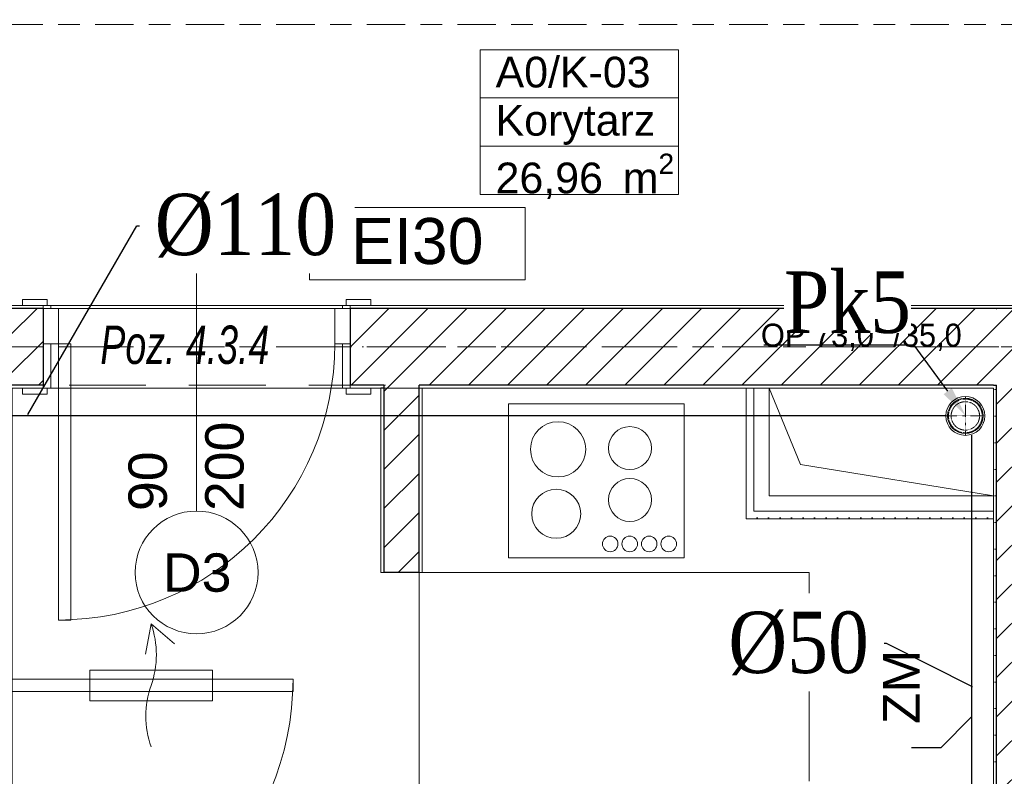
# Model space of a CAD drawing. Header units: millimetres. Extents: x -52968 to 399385, y -141133 to 110561.
# Tile 38 of 146: x 74699 to 77905, y -110942 to -108477. Entities that reach past the tile are written whole.
import ezdxf
from ezdxf import colors
from ezdxf.entities.mleader import LeaderData, LeaderLine
from ezdxf.enums import TextEntityAlignment as Align
from ezdxf.math import Vec2, Vec3

# ---------------------------------------------------------------- set-up
doc = ezdxf.new("R2010")
doc.units = ezdxf.units.MM
for name, pattern in [('DASHDOT', [1, 0.5, -0.25, 0, -0.25]), ('HIDDEN', [0.375, 0.25, -0.125]), ('SIM-Wegliniec-21.07.2025-Parter$0$Kropki i Kreski', [360, 180, -90, 0, -90]), ('SIM-Wegliniec-21.07.2025-Parter$0$Przerywana długa', [390, 250, -140]), ('SIM-Wegliniec-21.07.2025-Parter$0$Przerywana gęsta', [90, 60, -30]), ('SIM-Wegliniec-21.07.2025-Parter$0$Przerywana podwójnie', [295, 125, -50, 70, -50])]:
    doc.linetypes.add(name, pattern=pattern)
for name, color, linetype, lineweight in [('2DH_PRO_kan', 12, 'Continuous', 15), ('CP_AXISKA', 7, 'DASHDOT', 15), ('CP_HIDDE', 203, 'HIDDEN', 18), ('RR_IWK_KS', 19, 'Kanalizacja', 30), ('RR_IWK_opisy', 7, 'Continuous', 0), ('RR_ks_podposadzkowa', 32, 'Kanalizacja', 30), ('SIM-Wegliniec-21.07.2025-Parter$0$Nowe_A-Belki-Wieniec_Nr_pióra__69', 250, 'Continuous', 0), ('SIM-Wegliniec-21.07.2025-Parter$0$Nowe_A-Belki-Wieniec_Nr_pióra__90', 250, 'Continuous', 0), ('SIM-Wegliniec-21.07.2025-Parter$0$Nowe_A-Konstrukcja Opis_Nr_pióra__58', 250, 'Continuous', 0), ('SIM-Wegliniec-21.07.2025-Parter$0$Nowe_A-Meble-Kuchnia_Nr_pióra__4', 250, 'Continuous', 0), ('SIM-Wegliniec-21.07.2025-Parter$0$Nowe_A-Meble-Kuchnia_Nr_pióra__86', 250, 'Continuous', 0), ('SIM-Wegliniec-21.07.2025-Parter$0$Nowe_A-Osi_Nr_pióra__20', 250, 'Continuous', 0), ('SIM-Wegliniec-21.07.2025-Parter$0$Nowe_A-Posadzki_Nr_pióra__89', 250, 'Continuous', 0), ('SIM-Wegliniec-21.07.2025-Parter$0$Nowe_A-PPOŻ_Nr_pióra__20', 250, 'Continuous', 0), ('SIM-Wegliniec-21.07.2025-Parter$0$Nowe_A-Przebicia_Nr_pióra__1', 250, 'Continuous', 0), ('SIM-Wegliniec-21.07.2025-Parter$0$Nowe_A-Strefy-Parter_Nr_pióra__94', 250, 'Continuous', 0), ('SIM-Wegliniec-21.07.2025-Parter$0$Nowe_A-Wentylacja-Mechaniczna-0-5', 250, 'Continuous', 0), ('SIM-Wegliniec-21.07.2025-Parter$0$Nowe_A-Wentylacja-Mechaniczna-0-5_Nr_pióra__47', 250, 'Continuous', 0), ('SIM-Wegliniec-21.07.2025-Parter$0$Nowe_A-Wentylacja-Mechaniczna-0-5_Nr_pióra__67', 250, 'Continuous', 0), ('SIM-Wegliniec-21.07.2025-Parter$0$Nowe_A-Ściany-Działowe', 250, 'Continuous', 0), ('SIM-Wegliniec-21.07.2025-Parter$0$Nowe_A-Ściany-Działowe_Nr_pióra__27', 250, 'Continuous', 0), ('SIM-Wegliniec-21.07.2025-Parter$0$Nowe_A-Ściany-Działowe_Nr_pióra__47', 250, 'Continuous', 0), ('SIM-Wegliniec-21.07.2025-Parter$0$Nowe_A-Ściany-Wewnętrzne', 250, 'Continuous', 0), ('SIM-Wegliniec-21.07.2025-Parter$0$Nowe_A-Ściany-Wewnętrzne_Nr_pióra__27', 250, 'Continuous', 0), ('SIM-Wegliniec-21.07.2025-Parter$0$Nowe_A-Ściany-Wewnętrzne_Nr_pióra__47', 250, 'Continuous', 0), ('SIM-Wegliniec-21.07.2025-Parter$0$Nowe_Drzwi Archicad_Nr_pióra__20', 250, 'Continuous', 0), ('SIM-Wegliniec-21.07.2025-Parter$0$Nowe_Drzwi Archicad_Nr_pióra__23', 250, 'Continuous', 0), ('SIM-Wegliniec-21.07.2025-Parter$0$Nowe_Drzwi Archicad_Nr_pióra__27', 250, 'Continuous', 0), ('SIM-Wegliniec-21.07.2025-Parter$0$Nowe_Drzwi Archicad_Nr_pióra__3', 250, 'Continuous', 0), ('SIM-Wegliniec-21.07.2025-Parter$0$Nowe_Drzwi Archicad_Nr_pióra__47', 250, 'Continuous', 0), ('SIM-Wegliniec-21.07.2025-Parter$0$Nowe_Metryczki pomieszczeń Archicada_Nr_pióra__6', 250, 'Continuous', 0), ('SIM-Wegliniec-21.07.2025-Parter$0$Nowe_Znaczniki drzwi Archicada_Nr_pióra__2', 250, 'Continuous', 0), ('SIM-Wegliniec-21.07.2025-Parter$0$Nowe_Znaczniki drzwi Archicada_Nr_pióra__45', 250, 'Continuous', 0), ('SIM-Wegliniec-21.07.2025-Parter$0$Nowe_Znaczniki drzwi Archicada_Nr_pióra__7', 250, 'Continuous', 0)]:
    doc.layers.add(name, color=color, linetype=linetype, lineweight=lineweight)
doc.layers.add('_xref', color=250, linetype='Continuous')
doc.styles.add('CP_ATTR', font='ARIAL.TTF')
doc.styles.add('Garamond', font='GARA.TTF')
doc.styles.add('SIM-Wegliniec-21.07.2025-Parter$0$MtXpl_Arial', font='txt', dxfattribs={"height": 0.2})
doc.styles.add('SIM-Wegliniec-21.07.2025-Parter$0$STYL_AUTOMATYCZNY_1', font='arial.ttf')
doc.styles.add('SIM-Wegliniec-21.07.2025-Parter$0$STYL_AUTOMATYCZNY_2', font='arial.ttf')
doc.styles.add('SIM-Wegliniec-21.07.2025-Parter$0$STYL_AUTOMATYCZNY_6', font='arial.ttf', dxfattribs={"width": 0.7})
doc.styles.get("Standard").update_dxf_attribs({"font": 'arial.ttf'})
doc.linetypes.add('Kanalizacja', pattern='A,25,0,["◄",Standard,S=5,R=0,X=-5,Y=-2.5],0', length=25)
pattern_1 = [(0, (0, 0), (0, 86.60254), [0, -50]), (0, (25, 43.3), (0, 86.60254), [0, -50])]
pattern_2 = [(45, (0, 0), (-63.63961, 63.63961), [])]
pattern_3 = [(0, (0, 0), (0, 37.5), [0, -37.5])]

# ---------------------------------------------------------------- blocks, each defined once
blk = doc.blocks.new('SIM-Wegliniec-21.07.2025-Parter')
at = {"layer": 'SIM-Wegliniec-21.07.2025-Parter$0$Nowe_A-Wentylacja-Mechaniczna-0-5', "linetype": 'Continuous', "lineweight": 0, "true_color": 0x000000}
h = blk.add_hatch(dxfattribs=at)
h.set_pattern_fill('Gips', color=18, style=0, pattern_type=2)
h.set_pattern_definition(pattern_3)
h.paths.add_polyline_path([(77089.8, -110077.6), (77089.8, -109677.6), (77064.8, -109677.6), (77064.8, -110077.6)])
h = blk.add_hatch(dxfattribs=at)
h.set_pattern_fill('Gips', color=18, style=0, pattern_type=2)
h.set_pattern_definition(pattern_3)
h.paths.add_polyline_path([(77064.8, -110102.6), (77089.8, -110102.6), (77089.8, -110077.6)])
h = blk.add_hatch(dxfattribs=at)
h.set_pattern_fill('Gips', color=18, style=0, pattern_type=2)
h.set_pattern_definition(pattern_3)
h.paths.add_polyline_path([(77064.8, -110077.6), (77064.8, -110102.6), (77089.8, -110077.6)])
at = {"layer": 'SIM-Wegliniec-21.07.2025-Parter$0$Nowe_A-Wentylacja-Mechaniczna-0-5', "linetype": 'Continuous', "lineweight": 0}
h = blk.add_hatch(dxfattribs=at)
h.set_pattern_fill('Gips', color=256, style=0, pattern_type=2)
h.set_pattern_definition(pattern_3)
h.paths.add_polyline_path([(77089.8, -110077.6), (77089.8, -110102.6), (77870.1, -110102.6), (77870.1, -110077.6)])
at = {"layer": 'SIM-Wegliniec-21.07.2025-Parter$0$Nowe_A-Ściany-Działowe', "linetype": 'Continuous', "lineweight": 0, "true_color": 0x000000}
h = blk.add_hatch(dxfattribs=at)
h.set_pattern_fill('Tynk', color=18, style=0, pattern_type=2)
h.set_pattern_definition(pattern_1)
h.paths.add_polyline_path([(75875.1, -109677.6), (75875.1, -110277.6), (75885.1, -110277.6), (75885.1, -109677.6)])
at = {"layer": 'SIM-Wegliniec-21.07.2025-Parter$0$Nowe_A-Ściany-Działowe', "linetype": 'Continuous', "lineweight": 0}
h = blk.add_hatch(dxfattribs=at)
h.set_pattern_fill('Bloczki_ceramiczne', color=256, style=0, pattern_type=2)
h.set_pattern_definition(pattern_2)
h.paths.add_polyline_path([(75885.1, -109677.6), (76000.1, -109677.6), (76000.1, -109667.6), (75885.1, -109667.6)])
h = blk.add_hatch(dxfattribs=at)
h.set_pattern_fill('Bloczki_ceramiczne', color=256, style=0, pattern_type=2)
h.set_pattern_definition(pattern_2)
h.paths.add_polyline_path([(76000.1, -110277.6), (76000.1, -109677.6), (75885.1, -109677.6), (75885.1, -110277.6)])
at = {"layer": 'SIM-Wegliniec-21.07.2025-Parter$0$Nowe_A-Ściany-Działowe', "linetype": 'Continuous', "lineweight": 0, "true_color": 0x000000}
h = blk.add_hatch(dxfattribs=at)
h.set_pattern_fill('Tynk', color=18, style=0, pattern_type=2)
h.set_pattern_definition(pattern_1)
h.paths.add_polyline_path([(76010.1, -110277.6), (76010.1, -109677.6), (76000.1, -109677.6), (76000.1, -110277.6)])
at = {"layer": 'SIM-Wegliniec-21.07.2025-Parter$0$Nowe_A-Ściany-Wewnętrzne', "linetype": 'Continuous', "lineweight": 0, "true_color": 0x000000}
h = blk.add_hatch(dxfattribs=at)
h.set_pattern_fill('Tynk', color=18, style=0, pattern_type=2)
h.set_pattern_definition(pattern_1)
h.paths.add_polyline_path([(74775.1, -109407.6), (71730.1, -109407.6), (71730.1, -109417.6), (74775.1, -109417.6)])
at = {"layer": 'SIM-Wegliniec-21.07.2025-Parter$0$Nowe_A-Ściany-Wewnętrzne', "linetype": 'Continuous', "lineweight": 0}
h = blk.add_hatch(dxfattribs=at)
h.set_pattern_fill('Bloczki_ceramiczne', color=256, style=0, pattern_type=2)
h.set_pattern_definition(pattern_2)
h.paths.add_polyline_path([(74665.1, -109667.6), (74775.1, -109667.6), (74775.1, -109417.6), (74665.1, -109417.6)])
at = {"layer": 'SIM-Wegliniec-21.07.2025-Parter$0$Nowe_A-Ściany-Wewnętrzne', "linetype": 'Continuous', "lineweight": 0, "true_color": 0x000000}
h = blk.add_hatch(dxfattribs=at)
h.set_pattern_fill('Tynk', color=18, style=0, pattern_type=2)
h.set_pattern_definition(pattern_1)
h.paths.add_polyline_path([(77870.1, -109407.6), (75775.1, -109407.6), (75775.1, -109417.6), (77870.1, -109417.6)])
at = {"layer": 'SIM-Wegliniec-21.07.2025-Parter$0$Nowe_A-Ściany-Wewnętrzne', "linetype": 'Continuous', "lineweight": 0}
h = blk.add_hatch(dxfattribs=at)
h.set_pattern_fill('Bloczki_ceramiczne', color=256, style=0, pattern_type=2)
h.set_pattern_definition(pattern_2)
h.paths.add_polyline_path([(75775.1, -109667.6), (75885.1, -109667.6), (75885.1, -109417.6), (75775.1, -109417.6)])
h = blk.add_hatch(dxfattribs=at)
h.set_pattern_fill('Bloczki_ceramiczne', color=256, style=0, pattern_type=2)
h.set_pattern_definition(pattern_2)
h.paths.add_polyline_path([(75885.1, -109667.6), (76000.1, -109667.6), (76000.1, -109417.6), (75885.1, -109417.6)])
h = blk.add_hatch(dxfattribs=at)
h.set_pattern_fill('Bloczki_ceramiczne', color=256, style=0, pattern_type=2)
h.set_pattern_definition(pattern_2)
h.paths.add_polyline_path([(76000.1, -109667.6), (77870.1, -109667.6), (77870.1, -109417.6), (76000.1, -109417.6)])
at = {"layer": 'SIM-Wegliniec-21.07.2025-Parter$0$Nowe_A-Ściany-Wewnętrzne', "linetype": 'Continuous', "lineweight": 0, "true_color": 0x000000}
h = blk.add_hatch(dxfattribs=at)
h.set_pattern_fill('Tynk', color=18, style=0, pattern_type=2)
h.set_pattern_definition(pattern_1)
h.paths.add_polyline_path([(77880.1, -109407.6), (77870.1, -109407.6), (77880.1, -109417.6)])
h = blk.add_hatch(dxfattribs=at)
h.set_pattern_fill('Tynk', color=18, style=0, pattern_type=2)
h.set_pattern_definition(pattern_1)
h.paths.add_polyline_path([(77870.1, -109417.6), (77880.1, -109417.6), (77870.1, -109407.6)])
at = {"layer": 'SIM-Wegliniec-21.07.2025-Parter$0$Nowe_A-Ściany-Wewnętrzne', "linetype": 'Continuous', "lineweight": 0}
h = blk.add_hatch(dxfattribs=at)
h.set_pattern_fill('Bloczki_ceramiczne', color=256, style=0, pattern_type=2)
h.set_pattern_definition(pattern_2)
h.paths.add_polyline_path([(77870.1, -109417.6), (77870.1, -109667.6), (77880.1, -109667.6), (77880.1, -109417.6)])
at = {"layer": 'SIM-Wegliniec-21.07.2025-Parter$0$Nowe_A-Ściany-Wewnętrzne', "linetype": 'Continuous', "lineweight": 0, "true_color": 0x000000}
h = blk.add_hatch(dxfattribs=at)
h.set_pattern_fill('Tynk', color=18, style=0, pattern_type=2)
h.set_pattern_definition(pattern_1)
h.paths.add_polyline_path([(77880.1, -109407.6), (77880.1, -109417.6), (80935.1, -109417.6), (80935.1, -109407.6)])
at = {"layer": 'SIM-Wegliniec-21.07.2025-Parter$0$Nowe_A-Ściany-Wewnętrzne', "linetype": 'Continuous', "lineweight": 0}
h = blk.add_hatch(dxfattribs=at)
h.set_pattern_fill('Bloczki_ceramiczne', color=256, style=0, pattern_type=2)
h.set_pattern_definition(pattern_2)
h.paths.add_polyline_path([(78130.1, -109417.6), (77880.1, -109417.6), (78130.1, -109667.6)])
h = blk.add_hatch(dxfattribs=at)
h.set_pattern_fill('Bloczki_ceramiczne', color=256, style=0, pattern_type=2)
h.set_pattern_definition(pattern_2)
h.paths.add_polyline_path([(77880.1, -109667.6), (78130.1, -109667.6), (77880.1, -109417.6)])
at = {"layer": 'SIM-Wegliniec-21.07.2025-Parter$0$Nowe_A-Ściany-Wewnętrzne', "linetype": 'Continuous', "lineweight": 0, "true_color": 0x000000}
h = blk.add_hatch(dxfattribs=at)
h.set_pattern_fill('Tynk', color=18, style=0, pattern_type=2)
h.set_pattern_definition(pattern_1)
h.paths.add_polyline_path([(74775.1, -109667.6), (74675.1, -109667.6), (74675.1, -109677.6), (74775.1, -109677.6)])
h = blk.add_hatch(dxfattribs=at)
h.set_pattern_fill('Tynk', color=18, style=0, pattern_type=2)
h.set_pattern_definition(pattern_1)
h.paths.add_polyline_path([(75775.1, -109667.6), (75775.1, -109677.6), (75885.1, -109677.6), (75885.1, -109667.6)])
h = blk.add_hatch(dxfattribs=at)
h.set_pattern_fill('Tynk', color=18, style=0, pattern_type=2)
h.set_pattern_definition(pattern_1)
h.paths.add_polyline_path([(76000.1, -109677.6), (76010.1, -109677.6), (76010.1, -109667.6), (76000.1, -109667.6)])
h = blk.add_hatch(dxfattribs=at)
h.set_pattern_fill('Tynk', color=18, style=0, pattern_type=2)
h.set_pattern_definition(pattern_1)
h.paths.add_polyline_path([(76010.1, -109677.6), (77870.1, -109677.6), (77870.1, -109667.6), (76010.1, -109667.6)])
h = blk.add_hatch(dxfattribs=at)
h.set_pattern_fill('Tynk', color=18, style=0, pattern_type=2)
h.set_pattern_definition(pattern_1)
h.paths.add_polyline_path([(77870.1, -109667.6), (77870.1, -109677.6), (77880.1, -109677.6), (77880.1, -109667.6)])
at = {"layer": 'SIM-Wegliniec-21.07.2025-Parter$0$Nowe_A-Ściany-Wewnętrzne', "linetype": 'Continuous', "lineweight": 0}
h = blk.add_hatch(dxfattribs=at)
h.set_pattern_fill('Tynk', color=256, style=0, pattern_type=2)
h.set_pattern_definition(pattern_1)
h.paths.add_polyline_path([(77870.1, -109677.6), (77870.1, -112957.6), (77880.1, -112957.6), (77880.1, -109677.6)])
h = blk.add_hatch(dxfattribs=at)
h.set_pattern_fill('Bloczki_ceramiczne', color=256, style=0, pattern_type=2)
h.set_pattern_definition(pattern_2)
h.paths.add_polyline_path([(77880.1, -109667.6), (77880.1, -112967.6), (78130.1, -112967.6), (78130.1, -109667.6)])
at = {"layer": 'SIM-Wegliniec-21.07.2025-Parter$0$Nowe_A-Belki-Wieniec_Nr_pióra__69', "linetype": 'SIM-Wegliniec-21.07.2025-Parter$0$Kropki i Kreski', "lineweight": 13}
blk.add_line((70505.1, -109542.6), (85505.1, -109542.6), dxfattribs=at)
at = {"layer": 'SIM-Wegliniec-21.07.2025-Parter$0$Nowe_A-Belki-Wieniec_Nr_pióra__90', "linetype": 'SIM-Wegliniec-21.07.2025-Parter$0$Przerywana długa', "lineweight": 13}
for p, q in [((70630.1, -109417.6), (85380.1, -109417.6)), ((72130.1, -109667.6), (77880.1, -109667.6)), ((77880.1, -116917.6), (77880.1, -109667.6))]:
    blk.add_line(p, q, dxfattribs=at)
at = {"layer": 'SIM-Wegliniec-21.07.2025-Parter$0$Nowe_A-Meble-Kuchnia_Nr_pióra__4', "linetype": 'Continuous', "lineweight": 13}
for p, q in [((76590.1, -109677.6), (76010.1, -109677.6)), ((77870.1, -109677.6), (76590.1, -109677.6)), ((77870.1, -110357.6), (77870.1, -109677.6)), ((76863.2, -109728.5), (76291.2, -109728.5)), ((76291.2, -109728.5), (76291.2, -110230.5)), ((76863.2, -110230.5), (76863.2, -109728.5)), ((76291.2, -110230.5), (76863.2, -110230.5)), ((76590.1, -110277.6), (76010.1, -110277.6)), ((76590.1, -110277.6), (77270.1, -110277.6)), ((77270.1, -110357.6), (77270.1, -110277.6)), ((77270.1, -110357.6), (77270.1, -110957.6)), ((77870.1, -110357.6), (77870.1, -110957.6))]:
    blk.add_line(p, q, dxfattribs=at)
for centre in [(76621.9, -110184.7), (76685.4, -110184.7), (76748.9, -110184.7), (76812.4, -110184.7)]:
    blk.add_circle(centre, 25.4, dxfattribs=at)
for centre, radius, start, end in [((76452.2, -109876.5), 90, 0, 180), ((76686.2, -109872.5), 70, 0, 180), ((76686.2, -109872.5), 70, 180, 0), ((76452.2, -109876.5), 90, 180, 0), ((76686.2, -110041.5), 70, 0, 180), ((76446.2, -110086.5), 80, 0, 180), ((76686.2, -110041.5), 70, 180, 0), ((76446.2, -110086.5), 80, 180, 0)]:
    blk.add_arc(centre, radius, start, end, dxfattribs=at)
at = {"layer": 'SIM-Wegliniec-21.07.2025-Parter$0$Nowe_A-Osi_Nr_pióra__20', "linetype": 'SIM-Wegliniec-21.07.2025-Parter$0$Przerywana podwójnie', "lineweight": 13}
for p, q in [((63144.7, -108492.6), (90961.9, -108492.6)), ((63144.7, -109542.6), (90961.9, -109542.6))]:
    blk.add_line(p, q, dxfattribs=at)
at = {"layer": 'SIM-Wegliniec-21.07.2025-Parter$0$Nowe_A-Posadzki_Nr_pióra__89', "linetype": 'Continuous', "lineweight": 13, "flags": 128}
for points in [[(70630.1, -109417.6), (85380.1, -109417.6), (85380.1, -107567.6), (70630.1, -107567.6)], [(72130.1, -116907.6), (84130.1, -116907.6), (84130.1, -109417.6), (72130.1, -109417.6), (72130.1, -109667.6), (74550.1, -109667.6), (74550.1, -112537.6), (72130.1, -112537.6), (72130.1, -109667.6)], [(77880.1, -112967.6), (76000.1, -112967.6), (76000.1, -109667.6), (77880.1, -109667.6)], [(76000.1, -112967.6), (77880.1, -112967.6), (77880.1, -109667.6), (76000.1, -109667.6)]]:
    blk.add_lwpolyline(points, close=True, dxfattribs=at)
at = {"layer": 'SIM-Wegliniec-21.07.2025-Parter$0$Nowe_A-PPOŻ_Nr_pióra__20', "linetype": 'Continuous', "lineweight": 13, "flags": 128}
blk.add_lwpolyline([(75643.2, -109088.3), (76344.5, -109088.3), (76344.5, -109324), (75643.2, -109324)], close=True, dxfattribs=at)
at = {"layer": 'SIM-Wegliniec-21.07.2025-Parter$0$Nowe_A-Przebicia_Nr_pióra__1', "linetype": 'Continuous', "lineweight": 13}
for p, q in [((77241.9, -109925.5), (77139.8, -109677.6)), ((77139.8, -109677.6), (77870.1, -109677.6)), ((77139.8, -110027.6), (77139.8, -109677.6)), ((77139.8, -109677.6), (77241.9, -109925.5)), ((77870.1, -109677.6), (77870.1, -110027.6)), ((77870.1, -110027.6), (77241.9, -109925.5)), ((77241.9, -109925.5), (77870.1, -110027.6)), ((77870.1, -110027.6), (77139.8, -110027.6))]:
    blk.add_line(p, q, dxfattribs=at)
at = {"layer": 'SIM-Wegliniec-21.07.2025-Parter$0$Nowe_A-Strefy-Parter_Nr_pióra__94', "linetype": 'Continuous', "lineweight": 13, "flags": 128}
for points in [[(70640.1, -107577.6), (70640.1, -109407.6), (85370.1, -109407.6), (85370.1, -107577.6)], [(74675.1, -111822.6), (74675.1, -113241.8), (74675.1, -113376.8), (74675.1, -116907.6), (77870.1, -116907.6), (77870.1, -113092.6), (77270, -113092.6), (77270, -112957.6), (77870, -112957.6), (77870.1, -110102.6), (77064.8, -110102.6), (77064.8, -109677.6), (74675.1, -109677.6), (74675.1, -111687.6)]]:
    blk.add_lwpolyline(points, close=True, dxfattribs=at)
at = {"layer": 'SIM-Wegliniec-21.07.2025-Parter$0$Nowe_A-Wentylacja-Mechaniczna-0-5_Nr_pióra__47', "linetype": 'Continuous', "lineweight": 15, "flags": 128}
for points in [[(77064.8, -109677.6), (77064.8, -110102.6)], [(77064.8, -109677.6), (77089.8, -109677.6)], [(77089.8, -109677.6), (77139.8, -109677.6)], [(77870.1, -110077.6), (77870.1, -110027.6)], [(77870.1, -110102.6), (77870.1, -110077.6)], [(77064.8, -110102.6), (77089.8, -110102.6)], [(77089.8, -110102.6), (77870.1, -110102.6)]]:
    blk.add_lwpolyline(points, dxfattribs=at)
at = {"layer": 'SIM-Wegliniec-21.07.2025-Parter$0$Nowe_A-Wentylacja-Mechaniczna-0-5_Nr_pióra__47', "linetype": 'SIM-Wegliniec-21.07.2025-Parter$0$Przerywana gęsta', "lineweight": 15, "flags": 128}
for points in [[(77139.8, -110027.6), (77139.8, -109677.6)], [(77870.1, -110027.6), (77139.8, -110027.6)]]:
    blk.add_lwpolyline(points, dxfattribs=at)
at = {"layer": 'SIM-Wegliniec-21.07.2025-Parter$0$Nowe_A-Wentylacja-Mechaniczna-0-5_Nr_pióra__67', "linetype": 'Continuous', "lineweight": 13}
for p, q in [((77089.8, -109677.6), (77089.8, -110027.6)), ((77089.8, -110027.6), (77089.8, -110077.6)), ((77089.8, -110077.6), (77139.8, -110077.6)), ((77089.8, -110077.6), (77139.8, -110077.6)), ((77139.8, -110077.6), (77870.1, -110077.6))]:
    blk.add_line(p, q, dxfattribs=at)
at = {"layer": 'SIM-Wegliniec-21.07.2025-Parter$0$Nowe_A-Ściany-Działowe_Nr_pióra__27', "linetype": 'Continuous', "lineweight": 25}
for p, q in [((75885.1, -109677.6), (75885.1, -110277.6)), ((76000.1, -110277.6), (76000.1, -109677.6))]:
    blk.add_line(p, q, dxfattribs=at)
at = {"layer": 'SIM-Wegliniec-21.07.2025-Parter$0$Nowe_A-Ściany-Działowe_Nr_pióra__27', "linetype": 'Continuous', "lineweight": 25, "flags": 128}
for points in [[(75885.1, -109677.6), (75875.1, -109677.6)], [(76000.1, -110277.6), (75885.1, -110277.6)]]:
    blk.add_lwpolyline(points, dxfattribs=at)
at = {"layer": 'SIM-Wegliniec-21.07.2025-Parter$0$Nowe_A-Ściany-Działowe_Nr_pióra__47', "linetype": 'Continuous', "lineweight": 15, "flags": 128}
for points in [[(75875.1, -109677.6), (75875.1, -110277.6)], [(76010.1, -110277.6), (76010.1, -109677.6)], [(75885.1, -110277.6), (75875.1, -110277.6)], [(76010.1, -110277.6), (76000.1, -110277.6)]]:
    blk.add_lwpolyline(points, dxfattribs=at)
at = {"layer": 'SIM-Wegliniec-21.07.2025-Parter$0$Nowe_A-Ściany-Wewnętrzne_Nr_pióra__27', "linetype": 'Continuous', "lineweight": 25}
for p, q in [((74775.1, -109417.6), (74665.1, -109417.6)), ((74775.1, -109417.6), (74775.1, -109532.6)), ((75885.1, -109417.6), (75775.1, -109417.6)), ((75775.1, -109417.6), (75775.1, -109532.6)), ((76000.1, -109417.6), (75885.1, -109417.6)), ((77870.1, -109417.6), (76000.1, -109417.6)), ((77880.1, -109417.6), (77870.1, -109417.6)), ((77880.1, -109417.6), (77870.1, -109417.6)), ((78130.1, -109417.6), (77880.1, -109417.6)), ((78130.1, -109417.6), (77880.1, -109417.6)), ((74775.1, -109532.6), (74775.1, -109667.6)), ((75775.1, -109532.6), (75775.1, -109667.6)), ((74775.1, -109667.6), (74675.1, -109667.6)), ((75885.1, -109667.6), (75775.1, -109667.6)), ((75885.1, -109667.6), (75885.1, -109677.6)), ((75885.1, -109667.6), (75885.1, -109677.6)), ((76010.1, -109667.6), (76000.1, -109667.6)), ((76000.1, -109677.6), (76000.1, -109667.6)), ((76000.1, -109677.6), (76000.1, -109667.6)), ((77870.1, -109667.6), (76010.1, -109667.6)), ((77870.1, -109667.6), (77880.1, -109667.6)), ((77870.1, -109667.6), (77880.1, -109667.6)), ((77880.1, -109677.6), (77880.1, -109667.6)), ((77880.1, -112957.6), (77880.1, -109677.6))]:
    blk.add_line(p, q, dxfattribs=at)
blk.add_point((77880.1, -109417.6), dxfattribs=at)
at = {"layer": 'SIM-Wegliniec-21.07.2025-Parter$0$Nowe_A-Ściany-Wewnętrzne_Nr_pióra__47', "linetype": 'Continuous', "lineweight": 15}
for p, q in [((74775.1, -109407.6), (74708.1, -109407.6)), ((74775.1, -109407.6), (74775.1, -109417.6)), ((74775.1, -109407.6), (74775.1, -109417.6)), ((75775.1, -109407.6), (75842.1, -109407.6)), ((75775.1, -109407.6), (75775.1, -109417.6)), ((75775.1, -109407.6), (75775.1, -109417.6)), ((74775.1, -109677.6), (74708.1, -109677.6)), ((75775.1, -109677.6), (75842.1, -109677.6))]:
    blk.add_line(p, q, dxfattribs=at)
at = {"layer": 'SIM-Wegliniec-21.07.2025-Parter$0$Nowe_A-Ściany-Wewnętrzne_Nr_pióra__47', "linetype": 'Continuous', "lineweight": 15, "flags": 128}
for points in [[(74775.1, -109407.6), (71730.1, -109407.6)], [(77870.1, -109407.6), (75775.1, -109407.6)], [(80935.1, -109407.6), (77880.1, -109407.6)], [(74675.1, -109677.6), (74775.1, -109677.6)], [(75775.1, -109677.6), (75885.1, -109677.6)], [(76010.1, -109677.6), (77870.1, -109677.6)], [(77870.1, -109677.6), (77870.1, -112957.6)]]:
    blk.add_lwpolyline(points, dxfattribs=at)
at = {"layer": 'SIM-Wegliniec-21.07.2025-Parter$0$Nowe_Drzwi Archicad_Nr_pióra__20', "linetype": 'Continuous', "lineweight": 13}
for p, q in [((75127.1, -110445.6), (75108.8, -110543.9)), ((75127.1, -110445.6), (75203.1, -110510.6)), ((75327.1, -110595.6), (74927.1, -110595.6)), ((74927.1, -110595.6), (74927.1, -110695.6)), ((75327.1, -110695.6), (75327.1, -110595.6)), ((74927.1, -110695.6), (75327.1, -110695.6))]:
    blk.add_line(p, q, dxfattribs=at)
for centre, start, end in [((74844.2, -110545.6), 340.5288, 19.4712), ((75409.9, -110745.6), 160.5288, 199.4712)]:
    blk.add_arc(centre, 300, start, end, dxfattribs=at)
at = {"layer": 'SIM-Wegliniec-21.07.2025-Parter$0$Nowe_Drzwi Archicad_Nr_pióra__23', "linetype": 'Continuous', "lineweight": 15}
for p, q in [((74775.1, -109417.6), (74775.1, -109532.6)), ((74825.1, -109417.6), (74775.1, -109417.6)), ((74825.1, -109532.6), (74825.1, -109417.6)), ((75725.1, -109417.6), (75725.1, -109532.6)), ((75775.1, -109417.6), (75725.1, -109417.6)), ((75775.1, -109532.6), (75775.1, -109417.6)), ((74775.1, -109532.6), (74825.1, -109532.6)), ((75725.1, -109532.6), (75775.1, -109532.6))]:
    blk.add_line(p, q, dxfattribs=at)
at = {"layer": 'SIM-Wegliniec-21.07.2025-Parter$0$Nowe_Drzwi Archicad_Nr_pióra__27', "linetype": 'Continuous', "lineweight": 25}
for p, q in [((74775.1, -109417.6), (74775.1, -109532.6)), ((74775.1, -109417.6), (74775.1, -109532.6)), ((75775.1, -109417.6), (75775.1, -109532.6)), ((75775.1, -109417.6), (75775.1, -109532.6)), ((74775.1, -109532.6), (74775.1, -109667.6)), ((74775.1, -109532.6), (74775.1, -109667.6)), ((75775.1, -109532.6), (75775.1, -109667.6)), ((75775.1, -109532.6), (75775.1, -109667.6))]:
    blk.add_line(p, q, dxfattribs=at)
at = {"layer": 'SIM-Wegliniec-21.07.2025-Parter$0$Nowe_Drzwi Archicad_Nr_pióra__3', "linetype": 'Continuous', "lineweight": 13}
for p, q in [((74788.1, -109388.6), (74708.1, -109388.6)), ((74708.1, -109388.6), (74708.1, -109407.6)), ((74788.1, -109407.6), (74788.1, -109388.6)), ((75842.1, -109388.6), (75762.1, -109388.6)), ((75762.1, -109388.6), (75762.1, -109407.6)), ((75842.1, -109407.6), (75842.1, -109388.6)), ((74708.1, -109407.6), (74788.1, -109407.6)), ((74775.1, -109407.6), (74775.1, -109417.6)), ((74800.1, -109407.6), (74775.1, -109407.6)), ((74775.1, -109417.6), (74800.1, -109417.6)), ((74800.1, -109417.6), (74800.1, -109407.6)), ((75750.1, -109407.6), (75750.1, -109417.6)), ((75775.1, -109407.6), (75750.1, -109407.6)), ((75750.1, -109417.6), (75775.1, -109417.6)), ((75762.1, -109407.6), (75842.1, -109407.6)), ((75775.1, -109417.6), (75775.1, -109407.6)), ((74775.1, -109532.6), (74775.1, -109677.6)), ((74800.1, -109532.6), (74775.1, -109532.6)), ((74800.1, -109677.6), (74800.1, -109532.6)), ((74825.1, -110432.6), (74825.1, -109532.6)), ((74825.1, -109532.6), (74865.1, -109532.6)), ((74865.1, -109532.6), (74865.1, -110432.6)), ((75750.1, -109532.6), (75750.1, -109677.6)), ((75775.1, -109532.6), (75750.1, -109532.6)), ((75775.1, -109677.6), (75775.1, -109532.6)), ((74788.1, -109677.6), (74708.1, -109677.6)), ((74708.1, -109677.6), (74708.1, -109696.6)), ((74775.1, -109677.6), (74800.1, -109677.6)), ((74788.1, -109696.6), (74788.1, -109677.6)), ((75750.1, -109677.6), (75775.1, -109677.6)), ((75842.1, -109677.6), (75762.1, -109677.6)), ((75762.1, -109677.6), (75762.1, -109696.6)), ((75842.1, -109696.6), (75842.1, -109677.6)), ((74708.1, -109696.6), (74788.1, -109696.6)), ((75762.1, -109696.6), (75842.1, -109696.6)), ((74865.1, -110432.6), (74825.1, -110432.6)), ((75589.1, -110625.6), (74665.1, -110625.6)), ((75589.1, -110665.6), (75589.1, -110625.6)), ((74665.1, -110665.6), (75589.1, -110665.6))]:
    blk.add_line(p, q, dxfattribs=at)
for centre, radius in [((74825.1, -109532.6), 900), ((74665.1, -110625.6), 924)]:
    blk.add_arc(centre, radius, 270, 0, dxfattribs=at)
at = {"layer": 'SIM-Wegliniec-21.07.2025-Parter$0$Nowe_Drzwi Archicad_Nr_pióra__47', "linetype": 'Continuous', "lineweight": 15}
for p, q in [((74775.1, -109407.6), (74708.1, -109407.6)), ((74775.1, -109407.6), (74708.1, -109407.6)), ((74775.1, -109407.6), (74775.1, -109417.6)), ((74775.1, -109407.6), (74775.1, -109417.6)), ((74775.1, -109407.6), (74775.1, -109417.6)), ((75775.1, -109407.6), (75775.1, -109417.6)), ((75775.1, -109407.6), (75775.1, -109417.6)), ((75775.1, -109407.6), (75775.1, -109417.6)), ((75775.1, -109407.6), (75842.1, -109407.6)), ((75775.1, -109407.6), (75842.1, -109407.6)), ((74775.1, -109677.6), (74708.1, -109677.6)), ((74775.1, -109677.6), (74708.1, -109677.6)), ((75775.1, -109677.6), (75842.1, -109677.6)), ((75775.1, -109677.6), (75842.1, -109677.6))]:
    blk.add_line(p, q, dxfattribs=at)
at = {"layer": 'SIM-Wegliniec-21.07.2025-Parter$0$Nowe_Metryczki pomieszczeń Archicada_Nr_pióra__6', "linetype": 'Continuous', "lineweight": 13}
for p, q in [((76198.7, -108574.5), (76844.6, -108574.5)), ((76198.7, -108731.6), (76198.7, -108574.5)), ((76844.6, -108574.5), (76844.6, -108731.6)), ((76844.6, -108731.6), (76198.7, -108731.6)), ((76198.7, -108731.6), (76844.6, -108731.6)), ((76198.7, -108888.8), (76198.7, -108731.6)), ((76844.6, -108731.6), (76844.6, -108888.8)), ((76844.6, -108888.8), (76198.7, -108888.8)), ((76198.7, -108888.8), (76844.6, -108888.8)), ((76198.7, -109045.9), (76198.7, -108888.8)), ((76844.6, -108888.8), (76844.6, -109045.9)), ((76844.6, -109045.9), (76198.7, -109045.9))]:
    blk.add_line(p, q, dxfattribs=at)
at = {"layer": 'SIM-Wegliniec-21.07.2025-Parter$0$Nowe_Znaczniki drzwi Archicada_Nr_pióra__2', "linetype": 'Continuous', "lineweight": 13, "flags": 128}
blk.add_lwpolyline([(75075.1, -110277.6, 1), (75475.1, -110277.6, 1)], format="xyb", close=True, dxfattribs=at)
at = {"layer": 'SIM-Wegliniec-21.07.2025-Parter$0$Nowe_Znaczniki drzwi Archicada_Nr_pióra__45', "linetype": 'Continuous', "lineweight": 15}
blk.add_line((75275.1, -110077.6), (75275.1, -109107.6), dxfattribs=at)
at = {"layer": 'SIM-Wegliniec-21.07.2025-Parter$0$Nowe_A-Konstrukcja Opis_Nr_pióra__58', "linetype": 'Continuous', "lineweight": 13, "insert": (74961.7, -109600), "char_height": 125, "attachment_point": 7, "style": 'SIM-Wegliniec-21.07.2025-Parter$0$STYL_AUTOMATYCZNY_6'}
blk.add_mtext('\\A1;{\\pql;\\fArial|b0|i1|c238|p0;\\W0.700000;Poz. 4.3.4}', dxfattribs=at)
at = {"layer": 'SIM-Wegliniec-21.07.2025-Parter$0$Nowe_A-Meble-Kuchnia_Nr_pióra__86', "lineweight": 13, "style": 'SIM-Wegliniec-21.07.2025-Parter$0$STYL_AUTOMATYCZNY_1'}
blk.add_text('ZM', height=120, rotation=90, dxfattribs=at).set_placement((77570.1, -110650.7), align=Align.MIDDLE_CENTER)
at = {"layer": 'SIM-Wegliniec-21.07.2025-Parter$0$Nowe_A-PPOŻ_Nr_pióra__20', "linetype": 'Continuous', "lineweight": 13, "insert": (75993.8, -109198.9), "char_height": 150, "attachment_point": 5, "style": 'SIM-Wegliniec-21.07.2025-Parter$0$STYL_AUTOMATYCZNY_1'}
blk.add_mtext('\\A1;{\\pqc;\\fArial|b0|i0|c238|p0;\\W1.000000;EI\\fArial|b0|i0|c238|p0;\\W1.000000;3\\fArial|b0|i0|c238|p0;\\W1.000000;0}', dxfattribs=at)
at = {"layer": 'SIM-Wegliniec-21.07.2025-Parter$0$Nowe_A-Przebicia_Nr_pióra__1', "lineweight": 13, "style": 'SIM-Wegliniec-21.07.2025-Parter$0$MtXpl_Arial'}
for s, p in [('OP 73,0', (77112.6, -109542.1)), (' /35,0', (77515.8, -109542.1))]:
    blk.add_text(s, height=75, dxfattribs=at).set_placement(p)
at = {"layer": 'SIM-Wegliniec-21.07.2025-Parter$0$Nowe_Metryczki pomieszczeń Archicada_Nr_pióra__6', "lineweight": 13, "char_height": 100, "attachment_point": 1, "style": 'SIM-Wegliniec-21.07.2025-Parter$0$STYL_AUTOMATYCZNY_2'}
for s, insert in [('\\A1;{\\pql;\\pt0,2300;\\fArial|b0|i0|c238|p0;\\W1.000000;A0/K-03\\fArial|b0|i0|c238|p0;\\W1.000000;\\A1{\\H.66x;\\S^  ;}\\fArial|b0|i0|c238|p0;\\W1.000000;\\fArial|b0|i0|c238|p0;\\W1.000000;\\A1{\\H.66x;\\S^  ;}}', (76248.7, -108597.4)), ('\\A1;{\\pql;\\pt0,2300;\\fArial|b0|i0|c238|p0;\\W1.000000;Korytarz\\fArial|b0|i0|c238|p0;\\W1.000000;\\A1{\\H.66x;\\S^  ;}\\fArial|b0|i0|c238|p0;\\W1.000000;\\fArial|b0|i0|c238|p0;\\W1.000000;\\A1{\\H.66x;\\S^  ;}}', (76248.7, -108754.5)), ('\\A1;{\\pql;\\pt0,2300;\\fArial|b0|i0|c238|p0;\\W1.000000;26,96\\fArial|b0|i0|c238|p0;\\W1.000000;\\A1{\\H.66x;\\S^  ;}\\fArial|b0|i0|c238|p0;\\W1.000000; m\\fArial|b0|i0|c238|p0;\\W1.000000;\\A1{\\H.66x;\\S2^  ;}}', (76248.7, -108913.1))]:
    blk.add_mtext(s, dxfattribs=dict(at, insert=insert))
at = {"layer": 'SIM-Wegliniec-21.07.2025-Parter$0$Nowe_Znaczniki drzwi Archicada_Nr_pióra__7', "lineweight": 13, "char_height": 125, "attachment_point": 7, "rotation": 90, "style": 'SIM-Wegliniec-21.07.2025-Parter$0$STYL_AUTOMATYCZNY_1'}
for s, insert in [('\\A1;{\\pql;\\pt0;\\fArial|b0|i0|c238|p0;\\W1.000000;200\\fArial|b0|i0|c238|p0;\\W1.000000;\\A1{\\H.66x;\\S^  ;}\\fArial|b0|i0|c238|p0;\\W1.000000;\\fArial|b0|i0|c238|p0;\\W1.000000;}', (75464.7, -110077.6)), ('\\A1;{\\pql;\\pt0;\\fArial|b0|i0|c238|p0;\\W1.000000;90\\fArial|b0|i0|c238|p0;\\W1.000000;\\A1{\\H.66x;\\S^  ;}\\fArial|b0|i0|c238|p0;\\W1.000000;\\fArial|b0|i0|c238|p0;\\W1.000000;}', (75214.7, -110077.6))]:
    blk.add_mtext(s, dxfattribs=dict(at, insert=insert))
at = {"layer": 'SIM-Wegliniec-21.07.2025-Parter$0$Nowe_Znaczniki drzwi Archicada_Nr_pióra__7', "lineweight": 13, "char_height": 125, "attachment_point": 7, "style": 'SIM-Wegliniec-21.07.2025-Parter$0$STYL_AUTOMATYCZNY_1'}
for s, insert in [('\\A1;{\\pql;\\pt0;\\fArial|b0|i0|c238|p0;\\W1.000000;D3\\fArial|b0|i0|c238|p0;\\W1.000000;\\fArial|b0|i0|c238|p0;\\W1.000000;\\fArial|b0|i0|c238|p0;\\W1.000000;}', (75165.5, -110342.3)), ('\\A1;{\\pql;\\pt0;\\fArial|b0|i0|c238|p0;\\W1.000000;200\\fArial|b0|i0|c238|p0;\\W1.000000;\\A1{\\H.66x;\\S^  ;}\\fArial|b0|i0|c238|p0;\\W1.000000;\\fArial|b0|i0|c238|p0;\\W1.000000;}', (74140.1, -111277.2))]:
    blk.add_mtext(s, dxfattribs=dict(at, insert=insert))
blk = doc.blocks.new('Rhpn_kan000_0048_ffd9kd1')
for radius in [63.5, 57.7]:
    blk.add_circle((0, 0), radius)
at = {"layer": 'CP_AXISKA'}
for p, q in [((0, -63.5), (0, 63.5)), ((-63.5, 0), (63.5, 0))]:
    blk.add_line(p, q, dxfattribs=at)
at = {"layer": 'CP_HIDDE'}
for radius in [55, 46.3]:
    blk.add_circle((0, 0), radius, dxfattribs=at)
at = {"linetype": 'ByBlock', "style": 'CP_ATTR', "flags": 9}
for tag in ['NAME', 'GROUP', 'NUMBER', 'PRODUCER', 'ARTICLE', 'PRODUCT-TYPE', 'ORDER-NO', 'CHARACTER', 'DN', 'PN', 'TEMPERATURE', 'FLOW', 'POWER', 'VOLTAGE', 'WEIGHT', 'OTHER']:
    blk.add_attdef(tag, text='', height=0.00005, rotation=270, dxfattribs=at).set_placement((0, 0), align=Align.MIDDLE_LEFT)

msp = doc.modelspace()

# ---------------------------------------------------------------- block references
at = {"layer": '_xref'}
msp.add_blockref('SIM-Wegliniec-21.07.2025-Parter', (0, 0), dxfattribs=at)

# ---------------------------------------------------------------- next in the draw order: linework, layer by layer
at = {"layer": 'RR_IWK_KS', "ltscale": 30}
for p, q in [((77798.3, -109830), (77798.3, -111125.2)), ((77698.3, -110848.6), (77798.3, -110748.6)), ((77698.3, -110848.6), (77602.7, -110848.6))]:
    msp.add_line(p, q, dxfattribs=at)
at = {"layer": 'RR_ks_podposadzkowa', "ltscale": 50}
msp.add_line((71326.2, -109766.6), (77715.1, -109766.6), dxfattribs=at)

# ---------------------------------------------------------------- next in the draw order: leaders
at = {"layer": 'RR_IWK_opisy'}
ml = msp.add_multileader_mtext('Standard', dxfattribs=at)
ml.set_content('\\fGaramond|b0|i0;%%c110', color=256, style='Garamond')
ml.set_leader_properties()
ml.build(insert=Vec2(0, 0))
ml.multileader.update_dxf_attribs({"has_text_frame": 1, "text_left_attachment_type": 2, "text_right_attachment_type": 2})
ctx = ml.context
ctx.base_point, ctx.char_height, ctx.landing_gap_size, ctx.plane_origin = Vec3(75038.8, -109148), 200, 50, Vec3(-75096.6, 86119.2)
ctx.left_attachment, ctx.right_attachment = 2, 2
notes = []
notes.append((ctx, [(0, (1, 1, 0), (75080.8, -109148), (1, 0), 8, [(0, [(74723.6, -109766.6)], 0, [])])]))
ctx.mtext.insert = Vec3(75138.8, -109043.5)
ctx.mtext.has_bg_fill, ctx.mtext.bg_color, ctx.mtext.bg_scale_factor, ctx.mtext.bg_transparency, ctx.mtext.use_window_bg_color = 1, -1027028792, 1.3, 0, 1
ml = msp.add_multileader_mtext('Standard', dxfattribs=at)
ml.set_content('Pk5', color=256, style='Garamond')
ml.set_leader_properties()
ml.build(insert=Vec2(0, 0))
ml.multileader.update_dxf_attribs({"text_left_attachment_type": 6, "text_right_attachment_type": 6, "arrow_head_size": 100})
ctx = ml.context
ctx.base_point, ctx.char_height, ctx.arrow_head_size, ctx.plane_origin = Vec3(77164.7, -109537.1), 200, 100, Vec3(77870.3, -204976.2)
ctx.left_attachment, ctx.right_attachment, ctx.text_align_type = 6, 6, 2
notes.append((ctx, [(0, (1, 1, 0), (77611.4, -109537.1), (-1, 0), 8, [(0, [(77780.1, -109767.6)], 0, [])])]))
ctx.mtext.insert, ctx.mtext.alignment = Vec3(77601.4, -109297.1), 3
ctx.mtext.has_bg_fill, ctx.mtext.bg_color, ctx.mtext.bg_scale_factor, ctx.mtext.bg_transparency, ctx.mtext.use_window_bg_color = 1, -1027028792, 1, 0, 1
ml = msp.add_multileader_mtext('Standard', dxfattribs=at)
ml.set_content('\\fGaramond|b0|i0;%%c50', color=256, style='Garamond')
ml.set_leader_properties()
ml.build(insert=Vec2(0, 0))
ml.multileader.update_dxf_attribs({"has_text_frame": 1, "text_left_attachment_type": 2, "text_right_attachment_type": 2})
ctx = ml.context
ctx.base_point, ctx.char_height, ctx.landing_gap_size, ctx.plane_origin = Vec3(76913, -110509.7), 200, 50, Vec3(-70279.2, 84549.1)
ctx.left_attachment, ctx.right_attachment, ctx.text_align_type = 2, 2, 2
notes.append((ctx, [(0, (1, 1, 0), (77522.1, -110509.7), (-1, 0), 8, [(0, [(77804.7, -110652.2)], 0, [])])]))
ctx.mtext.insert, ctx.mtext.alignment = Vec3(77464.1, -110405.2), 3
ctx.mtext.has_bg_fill, ctx.mtext.bg_color, ctx.mtext.bg_scale_factor, ctx.mtext.bg_transparency, ctx.mtext.use_window_bg_color = 1, -1027028792, 1.3, 0, 1
for ctx, leaders in notes:
    for number, flags, end, landing, length, lines in leaders:
        leader = LeaderData()
        leader.index, (leader.has_last_leader_line, leader.has_dogleg_vector, leader.attachment_direction) = number, flags
        leader.last_leader_point, leader.dogleg_vector, leader.dogleg_length = Vec3(end), Vec3(landing), length
        for number, points, colour, breaks in lines:
            line = LeaderLine()
            line.index, line.vertices, line.color, line.breaks = number, Vec3.list(points), colors.encode_raw_color(colour), breaks
            leader.lines.append(line)
        ctx.leaders.append(leader)

# ---------------------------------------------------------------- next in the draw order: block references
at = {"layer": '2DH_PRO_kan', "ltscale": 30}
msp.add_blockref('Rhpn_kan000_0048_ffd9kd1', (77778.4, -109767.6), dxfattribs=at)

doc.saveas('drawing.dxf')
